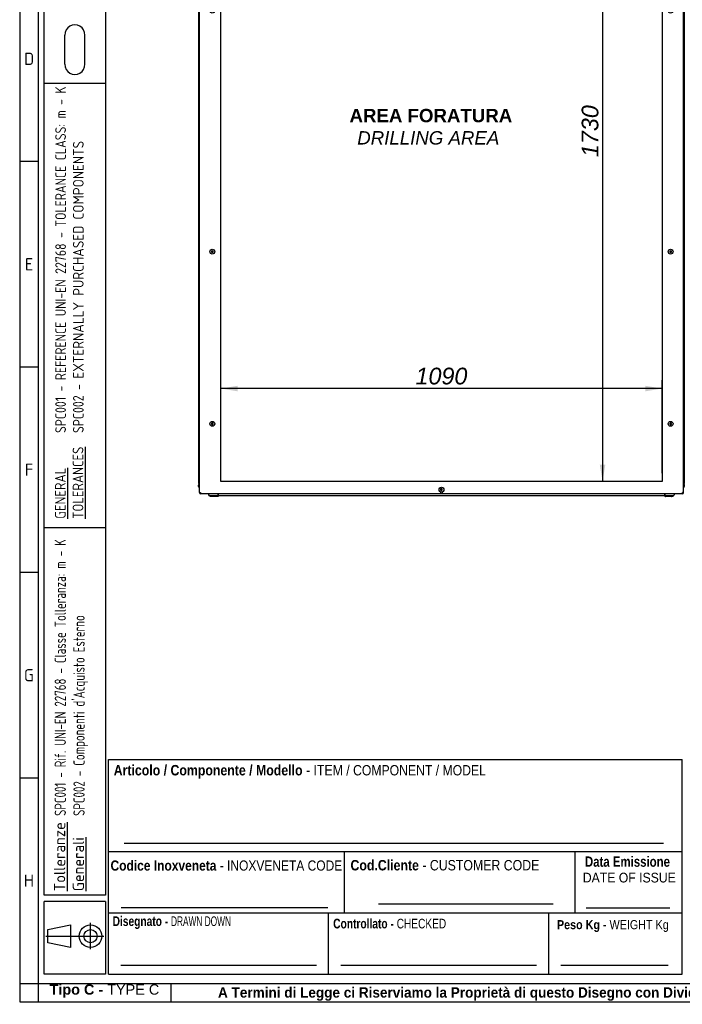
# Model space of a CAD drawing. Extents: x -12 to 412, y 11 to 308.
# Tile 1 of 11: x 6 to 115, y 11 to 173. Entities that reach past the tile are written whole.
import ezdxf
from ezdxf.lldxf.tags import DXFTag

# ---------------------------------------------------------------- set-up
doc = ezdxf.new("R2010")
doc.units = 0
doc.layers.get('0').update_dxf_attribs({"linetype": 'CONTINUOUS'})
for name, color, linetype in [('_TRANSLATION', 7, 'CONTINUOUS'), ('AE00100_03', 7, 'CONTINUOUS'), ('AE00219_03', 7, 'CONTINUOUS'), ('AE00715_01', 7, 'CONTINUOUS'), ('DEFAULT', 7, 'CONTINUOUS'), ('DV6__TRANSLATION', 7, 'CONTINUOUS'), ('F0000001_37', 7, 'CONTINUOUS'), ('M0000000_06', 7, 'CONTINUOUS'), ('M0000000_17', 7, 'CONTINUOUS'), ('M0000000_29', 7, 'CONTINUOUS'), ('M0000000_38', 7, 'CONTINUOUS'), ('M0000000_44', 7, 'CONTINUOUS'), ('SBAVATURE', 7, 'CONTINUOUS')]:
    doc.layers.add(name, color=color, linetype=linetype)
doc.styles.add('SEACAD_ARIAL', font='arial.ttf')
doc.styles.add('SEACAD_ARIAL_NARROW', font='ARIALN.TTF', dxfattribs={"width": 0.8})
doc.styles.add('SEACAD_ARIALB', font='arialbd.ttf', dxfattribs={"width": 0.9})
doc.styles.add('SEACAD_ARIALI', font='ariali.ttf')
doc.styles.add('SEACAD_SOLID_EDGE_ANSI', font='seans.ttf', dxfattribs={"width": 0.9})
doc.styles.add('SEACAD_SOLID_EDGE_ANSIB', font='seansbd.ttf', dxfattribs={"width": 0.9})
tags = doc.linetypes.add('CENTER2', pattern=[28.575, 19.05, -3.175, 3.175, -3.175]).pattern_tags.tags
tags[10:11] = [DXFTag(74, 4), DXFTag(75, 0), DXFTag(340, '0'), DXFTag(46, 0.0), DXFTag(50, 0.0), DXFTag(44, 0.0), DXFTag(45, 0.0)]
tags[8:9] = [DXFTag(74, 4), DXFTag(75, 0), DXFTag(340, '0'), DXFTag(46, 0.0), DXFTag(50, 0.0), DXFTag(44, 0.0), DXFTag(45, 0.0)]
tags[6:7] = [DXFTag(74, 4), DXFTag(75, 0), DXFTag(340, '0'), DXFTag(46, 0.0), DXFTag(50, 0.0), DXFTag(44, 0.0), DXFTag(45, 0.0)]
tags[4:5] = [DXFTag(74, 4), DXFTag(75, 0), DXFTag(340, '0'), DXFTag(46, 0.0), DXFTag(50, 0.0), DXFTag(44, 0.0), DXFTag(45, 0.0)]
doc.dimstyles.new('ISO', dxfattribs={"dimtxt": 2.75, "dimasz": 2.75, "dimexe": 1.375, "dimexo": 1.375, "dimgap": 0.6875, "dimtad": 1, "dimdec": 1, "dimlfac": 15, "dimtxsty": 'SEACAD_ARIAL', "dimblk1": '_SE_FILLED', "dimblk2": '_SE_FILLED', "dimsah": 1, "dimcen": 1.375, "dimazin": 3, "dimtfac": 0.7, "dimtdec": 3, "dimtmove": 0, "dimatfit": 3})

# ---------------------------------------------------------------- blocks, each defined once
blk = doc.blocks.new('SE5')
at = {"layer": 'AE00100_03', "color": 7, "linetype": 'CONTINUOUS'}
for p, q in [((41.52, 214.04), (41.88, 214.04)), ((43.12, 214.04), (43.48, 214.04)), ((107.92, 214.04), (108.28, 214.04)), ((109.52, 214.04), (109.88, 214.04))]:
    blk.add_line(p, q, dxfattribs=at)
for centre, start, end in [((41.52, 213.95), 90, 180), ((41.88, 213.95), 0, 90), ((43.12, 213.95), 90, 180), ((43.48, 213.95), 0, 90), ((107.92, 213.95), 90, 180), ((108.28, 213.95), 0, 90), ((109.52, 213.95), 90, 180), ((109.88, 213.95), 0, 90)]:
    blk.add_arc(centre, 0.0867, start, end, dxfattribs=at)
at = {"layer": 'AE00219_03', "color": 7, "linetype": 'CONTINUOUS'}
for p, q in [((75.7, 213.44), (75.56, 213.36)), ((75.56, 213.36), (75.56, 213.21)), ((75.56, 213.21), (75.7, 213.13)), ((75.83, 213.36), (75.7, 213.44)), ((75.7, 213.13), (75.83, 213.21)), ((75.83, 213.21), (75.83, 213.36)), ((37.96, 202.6), (37.83, 202.53)), ((38.1, 202.53), (37.96, 202.6)), ((113.43, 202.6), (113.3, 202.53)), ((113.56, 202.53), (113.43, 202.6)), ((37.83, 202.53), (37.83, 202.37)), ((37.83, 202.37), (37.96, 202.3)), ((37.96, 202.3), (38.1, 202.37)), ((38.1, 202.37), (38.1, 202.53)), ((113.3, 202.53), (113.3, 202.37)), ((113.3, 202.37), (113.43, 202.3)), ((113.43, 202.3), (113.56, 202.37)), ((113.56, 202.37), (113.56, 202.53)), ((37.96, 174.27), (37.83, 174.19)), ((37.83, 174.19), (37.83, 174.04)), ((37.83, 174.04), (37.96, 173.96)), ((38.1, 174.19), (37.96, 174.27)), ((37.96, 173.96), (38.1, 174.04)), ((38.1, 174.04), (38.1, 174.19)), ((113.43, 174.27), (113.3, 174.19)), ((113.3, 174.19), (113.3, 174.04)), ((113.3, 174.04), (113.43, 173.96)), ((113.56, 174.19), (113.43, 174.27)), ((113.43, 173.96), (113.56, 174.04)), ((113.56, 174.04), (113.56, 174.19)), ((37.96, 134.6), (37.83, 134.53)), ((37.83, 134.53), (37.83, 134.37)), ((38.1, 134.53), (37.96, 134.6)), ((38.1, 134.37), (38.1, 134.53)), ((113.43, 134.6), (113.3, 134.53)), ((113.3, 134.53), (113.3, 134.37)), ((113.56, 134.53), (113.43, 134.6)), ((113.56, 134.37), (113.56, 134.53)), ((37.83, 134.37), (37.96, 134.3)), ((37.96, 134.3), (38.1, 134.37)), ((113.3, 134.37), (113.43, 134.3)), ((113.43, 134.3), (113.56, 134.37)), ((37.96, 106.27), (37.83, 106.19)), ((37.83, 106.19), (37.83, 106.04)), ((37.83, 106.04), (37.96, 105.96)), ((38.1, 106.19), (37.96, 106.27)), ((37.96, 105.96), (38.1, 106.04)), ((38.1, 106.04), (38.1, 106.19)), ((113.43, 106.27), (113.3, 106.19)), ((113.3, 106.19), (113.3, 106.04)), ((113.3, 106.04), (113.43, 105.96)), ((113.56, 106.19), (113.43, 106.27)), ((113.43, 105.96), (113.56, 106.04)), ((113.56, 106.04), (113.56, 106.19)), ((75.7, 95.44), (75.56, 95.36)), ((75.56, 95.36), (75.56, 95.21)), ((75.56, 95.21), (75.7, 95.13)), ((75.83, 95.36), (75.7, 95.44)), ((75.7, 95.13), (75.83, 95.21)), ((75.83, 95.21), (75.83, 95.36))]:
    blk.add_line(p, q, dxfattribs=at)
for centre in [(75.7, 213.28), (37.96, 202.45), (113.43, 202.45), (37.96, 174.12), (113.43, 174.12), (37.96, 134.45), (113.43, 134.45), (37.96, 106.12), (113.43, 106.12), (75.7, 95.28)]:
    blk.add_circle(centre, 0.4, dxfattribs=at)
at = {"layer": 'AE00715_01', "color": 7, "linetype": 'CONTINUOUS'}
for p, q in [((37.33, 214.98), (37.33, 214.52)), ((37.41, 214.52), (37.33, 214.52)), ((37.53, 215.18), (38.55, 215.18)), ((38.73, 214.52), (37.93, 214.52)), ((39.33, 214.52), (39.33, 214.98)), ((112.06, 214.98), (112.06, 214.52)), ((112.66, 214.52), (113.46, 214.52)), ((112.84, 215.18), (113.86, 215.18)), ((113.98, 214.52), (114.06, 214.52)), ((114.06, 214.52), (114.06, 214.98))]:
    blk.add_line(p, q, dxfattribs=at)
for centre, start, end in [((37.53, 214.98), 90, 180), ((39.13, 214.98), 0, 11.0815), ((112.26, 214.98), 167.5104, 180), ((113.86, 214.98), 0, 90)]:
    blk.add_arc(centre, 0.2, start, end, dxfattribs=at)
for points, knots in [([(38.33, 218.08), (38.27, 218.08), (38.14, 218.08), (37.92, 218.01), (37.69, 217.9), (37.48, 217.73), (37.3, 217.52), (37.15, 217.26), (37.04, 216.97), (36.96, 216.66), (36.93, 216.34), (36.95, 216.01), (37.01, 215.7), (37.11, 215.39), (37.23, 215.18), (37.31, 215.05), (37.33, 215.02)], [0, 0, 0, 0, 0.044387, 0.111752, 0.179215, 0.2478057, 0.3180732, 0.3899179, 0.4628095, 0.5361924, 0.6097275, 0.6834197, 0.7573698, 0.8316848, 0.9064352, 0.9371735, 0.9371735, 0.9371735, 0.9371735]), ([(38.33, 217.28), (38.35, 217.28), (38.39, 217.28), (38.48, 217.25), (38.59, 217.18), (38.71, 217.05), (38.81, 216.87), (38.88, 216.66), (38.92, 216.43), (38.92, 216.19), (38.89, 215.96), (38.83, 215.74), (38.74, 215.56), (38.63, 215.42), (38.52, 215.33), (38.41, 215.29), (38.31, 215.28), (38.2, 215.3), (38.09, 215.37), (37.98, 215.48), (37.88, 215.64), (37.8, 215.85), (37.75, 216.07), (37.73, 216.31), (37.76, 216.55), (37.81, 216.77), (37.9, 216.96), (38, 217.11), (38.11, 217.21), (38.23, 217.27), (38.29, 217.28), (38.33, 217.28)], [0, 0, 0, 0, 0.0167, 0.054176, 0.08804, 0.12429, 0.159162, 0.193798, 0.22847, 0.263235, 0.297979, 0.332496, 0.366686, 0.400643, 0.434741, 0.469967, 0.508671, 0.547705, 0.581965, 0.61477, 0.649771, 0.684426, 0.719069, 0.753816, 0.788581, 0.823176, 0.857456, 0.891448, 0.925455, 0.960214, 1, 1, 1, 1]), ([(39.16, 214.84), (39.21, 214.89), (39.32, 215), (39.47, 215.23), (39.59, 215.5), (39.68, 215.81), (39.72, 216.13), (39.72, 216.45), (39.68, 216.78), (39.59, 217.09), (39.45, 217.37), (39.28, 217.62), (39.07, 217.82), (38.84, 217.97), (38.58, 218.07), (38.42, 218.08), (38.33, 218.08)], [0, 0, 0, 0, 0.05154, 0.122953, 0.195596, 0.268886, 0.342387, 0.416028, 0.4899, 0.564096, 0.638721, 0.713681, 0.7884, 0.861955, 0.933481, 1, 1, 1, 1]), ([(113.06, 218.08), (113, 218.08), (112.87, 218.08), (112.65, 218.01), (112.42, 217.9), (112.22, 217.73), (112.03, 217.52), (111.88, 217.26), (111.77, 216.97), (111.7, 216.66), (111.67, 216.34), (111.68, 216.01), (111.74, 215.7), (111.84, 215.39), (111.99, 215.12), (112.13, 214.93), (112.21, 214.86), (112.23, 214.84)], [0, 0, 0, 0, 0.044381, 0.111738, 0.179192, 0.247774, 0.318032, 0.389867, 0.46275, 0.536123, 0.609649, 0.683331, 0.757272, 0.831577, 0.906318, 0.981266, 1, 1, 1, 1]), ([(113.06, 217.28), (113.08, 217.28), (113.13, 217.28), (113.21, 217.25), (113.33, 217.18), (113.44, 217.05), (113.54, 216.87), (113.61, 216.66), (113.65, 216.43), (113.66, 216.19), (113.62, 215.96), (113.56, 215.74), (113.47, 215.56), (113.36, 215.42), (113.25, 215.33), (113.14, 215.29), (113.04, 215.28), (112.94, 215.3), (112.82, 215.37), (112.71, 215.48), (112.61, 215.64), (112.53, 215.85), (112.48, 216.07), (112.47, 216.31), (112.49, 216.55), (112.55, 216.77), (112.63, 216.96), (112.73, 217.11), (112.85, 217.21), (112.96, 217.27), (113.02, 217.28), (113.06, 217.28)], [0, 0, 0, 0, 0.0167, 0.054176, 0.08804, 0.12429, 0.159162, 0.193798, 0.22847, 0.263235, 0.297979, 0.332496, 0.366686, 0.400643, 0.434741, 0.469967, 0.508671, 0.547705, 0.581965, 0.61477, 0.649771, 0.684426, 0.719069, 0.753816, 0.788581, 0.823176, 0.857456, 0.891448, 0.925455, 0.960214, 1, 1, 1, 1]), ([(114.06, 215.02), (114.11, 215.08), (114.21, 215.24), (114.33, 215.5), (114.41, 215.81), (114.46, 216.13), (114.45, 216.45), (114.41, 216.78), (114.32, 217.09), (114.19, 217.37), (114.01, 217.62), (113.8, 217.82), (113.57, 217.97), (113.31, 218.07), (113.15, 218.08), (113.06, 218.08)], [0.062023, 0.062023, 0.062023, 0.062023, 0.1231072, 0.1957373, 0.269014, 0.3425027, 0.4161307, 0.4899893, 0.5641728, 0.6387849, 0.713731, 0.7884372, 0.8619797, 0.9334923, 1, 1, 1, 1]), ([(38.55, 215.18), (38.56, 215.18), (38.57, 215.18), (38.58, 215.18), (38.59, 215.17), (38.61, 215.16), (38.62, 215.16), (38.64, 215.14), (38.65, 215.13), (38.66, 215.11), (38.67, 215.1), (38.69, 215.08), (38.7, 215.07), (38.72, 215.03), (38.74, 215.01), (38.75, 214.98)], [0, 0, 0, 0, 0.125, 0.125, 0.25, 0.25, 0.375, 0.375, 0.5, 0.5, 0.625, 0.625, 0.75, 0.75, 1, 1, 1, 1]), ([(39.16, 214.84), (39.15, 214.83), (39.15, 214.82), (39.13, 214.81), (39.12, 214.8), (39.1, 214.8), (39.09, 214.79), (39.06, 214.79), (39.05, 214.79), (39.02, 214.79), (39.01, 214.79), (38.99, 214.79), (38.97, 214.8), (38.95, 214.8), (38.93, 214.81), (38.91, 214.82), (38.89, 214.83), (38.85, 214.86), (38.83, 214.88), (38.8, 214.91), (38.79, 214.93), (38.77, 214.95), (38.76, 214.97), (38.75, 214.98)], [0.2551356, 0.2551356, 0.2551356, 0.2551356, 0.3125, 0.3125, 0.375, 0.375, 0.4375, 0.4375, 0.5, 0.5, 0.5625, 0.5625, 0.625, 0.625, 0.6875, 0.6875, 0.75, 0.75, 0.875, 0.875, 0.9375, 0.9375, 1, 1, 1, 1]), ([(112.64, 214.98), (112.63, 214.95), (112.61, 214.93), (112.56, 214.88), (112.54, 214.86), (112.5, 214.83), (112.49, 214.82), (112.46, 214.81), (112.45, 214.8), (112.42, 214.8), (112.41, 214.79), (112.38, 214.79), (112.37, 214.79), (112.34, 214.79), (112.33, 214.79), (112.31, 214.79), (112.3, 214.8), (112.28, 214.8), (112.27, 214.81), (112.25, 214.82), (112.24, 214.83), (112.23, 214.84)], [0, 0, 0, 0, 0.125, 0.125, 0.25, 0.25, 0.3125, 0.3125, 0.375, 0.375, 0.4375, 0.4375, 0.5, 0.5, 0.5625, 0.5625, 0.625, 0.625, 0.6875, 0.6875, 0.7462707, 0.7462707, 0.7462707, 0.7462707]), ([(112.64, 214.98), (112.66, 215.01), (112.67, 215.03), (112.7, 215.07), (112.7, 215.08), (112.72, 215.1), (112.73, 215.11), (112.75, 215.13), (112.76, 215.14), (112.77, 215.16), (112.78, 215.16), (112.8, 215.17), (112.81, 215.18), (112.83, 215.18), (112.83, 215.18), (112.84, 215.18)], [0, 0, 0, 0, 0.25, 0.25, 0.375, 0.375, 0.5, 0.5, 0.625, 0.625, 0.75, 0.75, 0.875, 0.875, 1, 1, 1, 1])]:
    blk.add_open_spline(points, degree=3, knots=knots, dxfattribs=at)
at = {"layer": 'DV6__TRANSLATION', "color": 7, "linetype": 'CENTER2'}
for p, q in [((39.36, 96.62), (39.36, 211.95)), ((39.36, 211.95), (112.03, 211.95)), ((112.03, 211.95), (112.03, 96.62)), ((112.03, 96.62), (39.36, 96.62))]:
    blk.add_line(p, q, dxfattribs=at)
at = {"layer": 'F0000001_37', "color": 7, "linetype": 'CONTINUOUS'}
for p, q in [((36.02, 213.95), (115.38, 213.95)), ((36.02, 213.95), (36.02, 213.95)), ((115.38, 213.95), (115.38, 213.95)), ((35.83, 94.8), (35.83, 213.76)), ((35.83, 213.76), (36.02, 213.76)), ((115.56, 213.76), (115.38, 213.76)), ((115.56, 94.8), (115.56, 213.76)), ((35.83, 94.8), (36.02, 94.8)), ((36.02, 94.62), (115.38, 94.62)), ((36.02, 94.62), (36.02, 94.62)), ((115.56, 94.8), (115.38, 94.8)), ((115.38, 94.62), (115.38, 94.62))]:
    blk.add_line(p, q, dxfattribs=at)
for centre, radius, start, end in [((36.02, 213.76), 0.187, 90, 180), ((47.62, 213.77), 11.6, 179.1297, 180.0518), ((115.38, 213.76), 0.187, 0, 90), ((105.11, 213.78), 10.27, 359.8886, 0.9299), ((75.7, 213.28), 0.558, 59.3255, 120.6745), ((36.02, 94.8), 0.187, 180, 270), ((46.29, 94.78), 10.27, 179.8886, 180.9299), ((75.7, 95.28), 0.558, 239.3255, 300.6745), ((105.11, 94.78), 10.27, 359.0701, 0.1114), ((115.38, 94.8), 0.187, 270, 0)]:
    blk.add_arc(centre, radius, start, end, dxfattribs=at)
at = {"layer": 'M0000000_06', "color": 7, "linetype": 'CONTINUOUS'}
for p, q in [((37.35, 94.62), (37.35, 94.45)), ((37.4, 94.45), (37.4, 94.62)), ((38.9, 94.28), (37.56, 94.28)), ((37.56, 94.23), (37.83, 94.23)), ((37.83, 94.17), (37.83, 94.28)), ((37.96, 94.15), (37.85, 94.15)), ((38.7, 94.15), (37.96, 94.15)), ((38.81, 94.15), (38.7, 94.15)), ((38.83, 94.17), (38.83, 94.28)), ((38.83, 94.23), (38.9, 94.23)), ((38.9, 94.45), (38.9, 94.62)), ((38.9, 94.23), (38.9, 94.45)), ((38.9, 94.23), (38.96, 94.23)), ((38.96, 94.45), (38.96, 94.62)), ((38.96, 94.23), (38.96, 94.45)), ((112.43, 94.62), (112.43, 94.45)), ((112.43, 94.45), (112.43, 94.23)), ((112.5, 94.23), (112.43, 94.23)), ((112.5, 94.62), (112.5, 94.45)), ((112.5, 94.45), (112.5, 94.23)), ((113.83, 94.28), (112.5, 94.28)), ((112.5, 94.23), (112.56, 94.23)), ((112.56, 94.17), (112.56, 94.28)), ((112.7, 94.15), (112.58, 94.15)), ((113.43, 94.15), (112.7, 94.15)), ((113.55, 94.15), (113.43, 94.15)), ((113.56, 94.17), (113.56, 94.28)), ((113.56, 94.23), (113.83, 94.23)), ((114, 94.62), (114, 94.45)), ((114.05, 94.45), (114.05, 94.62))]:
    blk.add_line(p, q, dxfattribs=at)
for centre, radius, start, end in [((37.56, 94.45), 0.217, 180, 270), ((37.56, 94.45), 0.167, 180, 270), ((37.85, 94.17), 0.0167, 180, 270), ((38.81, 94.17), 0.0167, 270, 0), ((112.58, 94.17), 0.0167, 180, 270), ((113.55, 94.17), 0.0167, 270, 0), ((113.83, 94.45), 0.167, 270, 0), ((113.83, 94.45), 0.217, 270, 0)]:
    blk.add_arc(centre, radius, start, end, dxfattribs=at)
at = {"layer": 'M0000000_17', "color": 7, "linetype": 'CONTINUOUS'}
for p, q in [((37.23, 214.34), (37.23, 214.33)), ((37.23, 213.95), (37.23, 214.33)), ((37.23, 214.33), (37.23, 214.33)), ((37.42, 214.52), (37.92, 214.52)), ((37.42, 214.33), (37.42, 214.52)), ((38.74, 214.52), (112.66, 214.52)), ((113.47, 214.52), (113.98, 214.52)), ((113.98, 214.52), (113.98, 214.33)), ((114.16, 214.33), (114.16, 214.34)), ((114.16, 214.33), (114.16, 213.95))]:
    blk.add_line(p, q, dxfattribs=at)
for centre, radius, start, end in [((37.42, 214.33), 0.187, 90.0029, 179.9971), ((37.41, 202.73), 11.6, 89.9482, 90.8683), ((113.98, 214.33), 0.187, 3.264, 90), ((114, 203.89), 10.44, 89.0833, 90.1028)]:
    blk.add_arc(centre, radius, start, end, dxfattribs=at)
at = {"layer": 'M0000000_29', "color": 7, "linetype": 'CONTINUOUS'}
for p, q in [((35.7, 212.28), (35.7, 96.28)), ((35.83, 212.28), (35.7, 212.28)), ((115.56, 212.28), (115.7, 212.28)), ((115.7, 96.28), (115.7, 212.28)), ((35.83, 96.28), (35.7, 96.28)), ((115.56, 96.28), (115.7, 96.28))]:
    blk.add_line(p, q, dxfattribs=at)
at = {"layer": 'M0000000_38', "color": 7, "linetype": 'CONTINUOUS'}
blk.add_line((112.43, 94.28), (38.96, 94.28), dxfattribs=at)
at = {"layer": 'M0000000_44', "color": 7, "linetype": 'CONTINUOUS'}
for p, q in [((35.7, 212.8), (35.7, 212.53)), ((35.78, 212.53), (35.78, 212.8)), ((35.78, 212.8), (35.78, 212.54)), ((115.61, 212.8), (115.61, 212.54)), ((115.62, 212.53), (115.62, 212.8)), ((115.7, 212.8), (115.7, 212.53)), ((35.7, 95.77), (35.7, 96.04)), ((35.78, 96.04), (35.78, 95.77)), ((35.78, 95.77), (35.78, 96.03)), ((115.61, 95.77), (115.61, 96.03)), ((115.62, 96.04), (115.62, 95.77)), ((115.7, 95.77), (115.7, 96.04))]:
    blk.add_line(p, q, dxfattribs=at)
for centre, radius, start, end in [((35.78, 212.8), 0.0833, 53.1301, 180), ((35.94, 212.53), 0.247, 180, 242.6478), ((35.78, 212.8), 0.00333, 0, 180), ((35.95, 212.54), 0.167, 180, 223.9455), ((35.94, 212.53), 0.167, 180, 227.1564), ((115.61, 212.8), 0.0833, 0, 126.8699), ((115.44, 212.54), 0.167, 316.0545, 0), ((115.45, 212.53), 0.247, 297.3522, 0), ((115.45, 212.53), 0.167, 312.8436, 0), ((115.61, 212.8), 0.00333, 0, 180), ((35.94, 96.04), 0.247, 117.3522, 180), ((35.78, 95.77), 0.0833, 180, 306.8699), ((35.94, 96.04), 0.167, 132.8436, 180), ((35.95, 96.03), 0.167, 136.0545, 180), ((35.78, 95.77), 0.00333, 180, 0), ((115.45, 96.04), 0.247, 0, 62.6478), ((115.45, 96.04), 0.167, 0, 47.1564), ((115.44, 96.03), 0.167, 0, 43.9455), ((115.61, 95.77), 0.0833, 233.1301, 0), ((115.61, 95.77), 0.00333, 180, 0)]:
    blk.add_arc(centre, radius, start, end, dxfattribs=at)
blk = doc.blocks.new('DMBLK88')
at = {"layer": '_TRANSLATION', "linetype": 'CONTINUOUS'}
for points in [[(101.77, 209.2), (102.68, 209.2), (102.23, 211.95)], [(101.77, 99.37), (102.23, 96.62), (102.68, 99.37)]]:
    blk.add_hatch(color=7, dxfattribs=at).paths.add_polyline_path(points)
at = {"layer": '_TRANSLATION', "color": 7, "linetype": 'CONTINUOUS'}
for p, q in [((110.65, 211.95), (100.85, 211.95)), ((102.23, 211.95), (102.23, 96.62)), ((110.65, 96.62), (100.85, 96.62))]:
    blk.add_line(p, q, dxfattribs=at)
at = {"layer": '_TRANSLATION', "color": 7, "linetype": 'CONTINUOUS', "style": 'SEACAD_ARIALI'}
blk.add_text('1730', height=2.75, rotation=90, dxfattribs=at).set_placement((101.54, 150.01))
blk = doc.blocks.new('_SE_FILLED')
at = {"color": 0}
blk.add_line((0, 0), (-1, 0), dxfattribs=at)
blk.add_solid([(0, 0), (-1, -0.1665), (-1, 0.1665), (0, 0)], dxfattribs=at)
blk = doc.blocks.new('DMBLK89')
at = {"layer": '_TRANSLATION', "linetype": 'CONTINUOUS'}
for points in [[(42.11, 112.37), (39.36, 111.92), (42.11, 111.46)], [(109.28, 112.37), (109.28, 111.46), (112.03, 111.92)]]:
    blk.add_hatch(color=7, dxfattribs=at).paths.add_polyline_path(points)
at = {"layer": '_TRANSLATION', "color": 7, "linetype": 'CONTINUOUS'}
for p, q in [((39.36, 97.99), (39.36, 113.29)), ((112.03, 111.92), (39.36, 111.92)), ((112.03, 97.99), (112.03, 113.29))]:
    blk.add_line(p, q, dxfattribs=at)
at = {"layer": '_TRANSLATION', "color": 7, "linetype": 'CONTINUOUS', "style": 'SEACAD_ARIALI'}
blk.add_text('1090', height=2.75, dxfattribs=at).set_placement((71.42, 112.6))

msp = doc.modelspace()

# ---------------------------------------------------------------- linework, layer by layer
at = {"color": 7, "linetype": 'CONTINUOUS'}
for p, q in [((6.2345, 287.5885), (6.2345, 10.9591)), ((13.6899, 165.2989), (13.6899, 170.1069)), ((16.961, 165.2989), (16.961, 170.1069)), ((20.3688, 162.1477), (10.2728, 162.1477)), ((9.2632, 149.2738), (6.2345, 149.2738)), ((9.2632, 115.4523), (6.2345, 115.4523)), ((9.2632, 81.6323), (6.2345, 81.6323)), ((115.3627, 15.5023), (115.3627, 50.8402)), ((9.2632, 47.8094), (6.2345, 47.8094)), ((20.8732, 35.6943), (115.3627, 35.6943)), ((65.3142, 27.1127), (94.0877, 27.1127)), ((99.5125, 26.4196), (113.3229, 26.4196)), ((20.8732, 25.5983), (115.3627, 25.5983)), ((57.1127, 15.5023), (57.1127, 25.5983)), ((93.3627, 15.5023), (93.3627, 25.5983)), ((17.9067, 19.6166), (17.9067, 23.9417)), ((10.5658, 21.7792), (20.0693, 21.7792)), ((22.8924, 17.0167), (55.0999, 17.0167)), ((59.1319, 17.0167), (91.3394, 17.0167)), ((95.3723, 17.0167), (113.0498, 17.0167)), ((31.1945, 10.9545), (31.1945, 13.9833)), ((6.2345, 10.9591), (412.092, 10.9591))]:
    msp.add_line(p, q, dxfattribs=at)
msp.add_lwpolyline([(14.582, 19.9256), (10.8748, 20.6979), (10.8748, 22.8605), (14.582, 23.6328), (14.582, 19.9256)], dxfattribs=at)
for radius in [1.8536, 1.0813]:
    msp.add_circle((17.9067, 21.7792), radius, dxfattribs=at)
at = {"layer": 'DEFAULT', "color": 7, "linetype": 'CONTINUOUS'}
for p, q in [((9.2632, 287.5885), (9.2632, 10.9591)), ((10.2728, 28.5002), (10.2728, 283.0453)), ((20.3688, 283.0453), (20.3688, 28.5002)), ((20.3688, 89.0002), (10.2728, 89.0002)), ((20.8732, 15.5023), (20.8732, 50.8402)), ((20.8732, 50.8402), (115.3627, 50.8402)), ((59.7132, 25.5983), (59.7132, 35.6943)), ((97.7132, 25.5983), (97.7132, 35.6943)), ((20.3688, 28.5002), (10.2728, 28.5002)), ((20.3688, 27.5002), (10.2728, 27.5002)), ((10.2728, 15.5002), (10.2728, 27.5002)), ((20.3688, 27.5002), (20.3688, 15.5002)), ((20.3688, 15.5002), (10.2728, 15.5002)), ((20.8732, 15.5023), (115.3627, 15.5023)), ((6.2345, 13.9879), (412.092, 13.9879))]:
    msp.add_line(p, q, dxfattribs=at)
for centre, start, end in [((15.3255, 170.1555), 358.29915, 181.70085), ((15.3255, 165.2503), 178.29915, 1.70085)]:
    msp.add_arc(centre, 1.6363, start, end, dxfattribs=at)
at = {"layer": 'SBAVATURE', "color": 7, "linetype": 'CONTINUOUS'}
for p, q in [((23.4325, 37.0879), (112.2663, 37.0879)), ((22.9681, 26.4745), (56.9736, 26.4745))]:
    msp.add_line(p, q, dxfattribs=at)

# ---------------------------------------------------------------- block references
at = {"layer": '_TRANSLATION'}
msp.add_blockref('SE5', (0, 0), dxfattribs=at)

# ---------------------------------------------------------------- texts
at = {"attachment_point": 8}
for s, insert, char_height, width in [('{\\fSolid Edge ANSI|b0||i0||c0|p34;\\C7;\\H2.019192;\\W1.;D}', (7.7871, 165.1807), 2.019192, 2.524), ('{\\fSolid Edge ANSI|b0||i0||c0|p34;\\C7;\\H2.019192;\\W1.;E}', (7.7852, 131.3592), 2.019192, 2.3978), ('{\\fSolid Edge ANSI|b0||i0||c0|p34;\\C7;\\H2.019192;\\W1.;F}', (7.7833, 97.5377), 2.019192, 2.271601), ('{\\fSolid Edge ANSI|b0||i0||c0|p34;\\C7;\\H2.019192;\\W1.;G}', (7.7575, 63.7163), 2.019192, 2.5871), ('{\\fSolid Edge ANSI|b0||i0||c0|p34;\\C7;\\H2.019192;\\W1.;H}', (7.7594, 29.8948), 2.019192, 2.713299), ('{\\fArial|b1||i0||c0|p34;\\C7;\\H1.7;\\W1.;Tipo C - }{\\fArial|b0||i0||c0|p34;\\C7;\\H1.7;\\W1.;TYPE C}', (20.1864, 11.6341), 1.7, 18.158685), ('{\\fArial|b1||i0||c0|p34;\\C7;\\H1.7;\\W0.94;A Termini di Legge ci Riserviamo la Proprietà di questo Disegno con Divieto di Riprodurlo e di Renderlo Comunque Noto a Terzi Senza Nostra Autorizzazione}', (122.3664, 11.137), 1.7, 175.011409)]:
    msp.add_mtext(s, dxfattribs=dict(at, insert=insert, char_height=char_height, width=width))
at = {"attachment_point": 1, "rotation": 90}
for s, insert, char_height, width in [('{\\fSolid Edge ANSI|b0|i0|c0|p34;\\W0.84600x;\\C7;SPC001 - REFERENCE UNI-EN 22768 - TOLERANCE CLASS: m - K}\\P{\\fSolid Edge ANSI|b0|i0|c0|p34;\\W0.84600x;\\C7;SPC002 - }{\\fSolid Edge ANSI|b0|i0|c0|p34;\\W0.94000x;\\C7;EXTERNALLY PURCHASED COMPONENTS}', (12.1007, 104.6046), 1.75, 56.681326), ('{\\fSolid Edge ANSI|b1|i0|c0|p34;\\L\\C7;Tolleranze}\\P{\\fSolid Edge ANSI|b1|i0|c0|p34;\\L\\C7;Generali}', (11.8901, 29.1688), 1.85, 10.939448)]:
    msp.add_mtext(s, dxfattribs=dict(at, insert=insert, char_height=char_height, width=width))
for s, insert, char_height, width, style in [('{\\fSolid Edge ANSI|b0|i0|c0|p34;\\L\\C7;GENERAL}\\P{\\fSolid Edge ANSI|b0|i0|c0|p34;\\L\\C7;TOLERANCES}\\P', (12.0476, 90.4853), 1.75, 12.632031, 'SEACAD_SOLID_EDGE_ANSI'), ("{\\fSolid Edge ANSI|b1|i0|c0|p34;\\W0.82000x;\\C7;SPC001 - Rif. UNI-EN 22768 - Classe Tolleranza: m - K}\\P{\\fSolid Edge ANSI|b1|i0|c0|p34;\\W0.82000x;\\C7;SPC002 - Componenti d'Acquisto Esterno}", (11.9999, 41.5712), 1.85, 46.587945, 'SEACAD_SOLID_EDGE_ANSIB')]:
    msp.add_mtext(s, dxfattribs=dict(at, insert=insert, char_height=char_height, width=width, style=style))
for s, insert, char_height, width, attachment_point, style in [('{\\fArial|b1||i0||c0|p34;\\C7;\\H1.7163132;\\W0.846;Articolo / Componente / Modello}{\\fArial|b0||i0||c0|p34;\\C7;\\H1.7163132;\\W0.846; - ITEM}{\\fArial|b0||i0||c0|p34;\\C7;\\H1.7;\\W0.846; / COMPONENT / MODEL}', (21.7198, 47.7193), 1.7163132, 61.387499, 7, 'SEACAD_ARIAL'), ('{\\fArial|b1||i0||c0|p34;\\C7;\\H1.67;\\W0.846;Codice Inoxveneta}{\\fArial|b0||i0||c0|p34;\\C7;\\H1.67;\\W0.846; - INOXVENETA CODE}', (21.1956, 32.5427), 1.67, 38.232355, 7, 'SEACAD_ARIAL'), ('{\\fArial|b1||i0||c0|p34;\\C7;\\H1.7163132;\\W0.846;Cod.Cliente}{\\fArial|b0||i0||c0|p34;\\C7;\\H1.7163132;\\W0.846; - CUSTOMER CODE}', (60.7144, 32.5724), 1.7163132, 31.526466, 7, 'SEACAD_ARIAL'), ('{\\fArial|b1||i0||c0|p34;\\C7;\\H1.7;\\W0.792;Data Emissione}', (99.3241, 33.1732), 1.7, 14.357393, 7, 'SEACAD_ARIALB'), ('{\\fArial|b0||i0||c0|p34;\\C7;\\H1.6;\\W0.9;DATE OF ISSUE}', (98.9778, 30.5903), 1.6, 15.116546, 7, 'SEACAD_ARIAL'), ('{\\fArial|b1||i0||c0|p34;\\C7;\\H1.6;\\W0.752;Disegnato - }{\\fArial Narrow|b0||i0||c0|p34;\\C7;\\H1.5875;\\W0.752;\\T1.;DRAWN DOWN}', (31.2845, 22.9505), 1.6, 19.881166, 8, 'SEACAD_ARIAL_NARROW'), ('{\\fArial|b1||i0||c0|p34;\\C7;\\H1.6;\\W0.752;Controllato - }{\\fArial|b0||i0||c0|p34;\\C7;\\H1.5875;\\W0.752;\\T1.;CHECKED}{\\fArial|b1||i0||c0|p34;\\C7;\\H1.6;\\W0.752; }', (67.1717, 23.0261), 1.6, 18.832867, 8, 'SEACAD_ARIALB'), ('{\\fArial|b1||i0||c0|p34;\\C7;\\H1.5;\\W0.846;Peso Kg}{\\fArial|b0||i0||c0|p34;\\C7;\\H1.5;\\W0.846; - WEIGHT Kg}', (94.7121, 22.4585), 1.5, 18.732777, 7, 'SEACAD_ARIAL')]:
    msp.add_mtext(s, dxfattribs=dict(insert=insert, char_height=char_height, width=width, attachment_point=attachment_point, style=style))
at = {"layer": '_TRANSLATION', "insert": (73.5265, 155.0064), "char_height": 2.2, "width": 30.578523, "attachment_point": 5}
msp.add_mtext('{\\fArial|b0||i0||c0|p34;\\C7;\\H2.2;\\W1.; }{\\fArial|b1||i0||c0|p34;\\C7;\\H2.2;\\W1.;AREA FORATURA \\P}{\\fArial|b0||i1||c0|p34;\\C7;\\H2.2;\\W1.;DRILLING AREA}', dxfattribs=at)

# ---------------------------------------------------------------- dimensions: what is measured, and where the dimension line sits
at = {"layer": '_TRANSLATION', "color": 7, "linetype": 'CONTINUOUS'}
for base, p1, p2, angle, picture, middle in [((102.2253, 211.9509), (112.03, 211.9509), (112.03, 96.6176), 270, 'DMBLK88', (102.2253, 154.2842)), ((112.03, 111.9162), (112.03, 96.6176), (39.3633, 96.6176), 180, 'DMBLK89', (75.6966, 111.9162))]:
    dim = msp.add_linear_dim(base=base, p1=p1, p2=p2, angle=angle, text='\\A1;<>', dimstyle='ISO', dxfattribs=at)
    dim.commit()
    dim.dimension.update_dxf_attribs({"geometry": picture, "text_midpoint": middle, "dimtype": 161})

doc.saveas('drawing.dxf')
